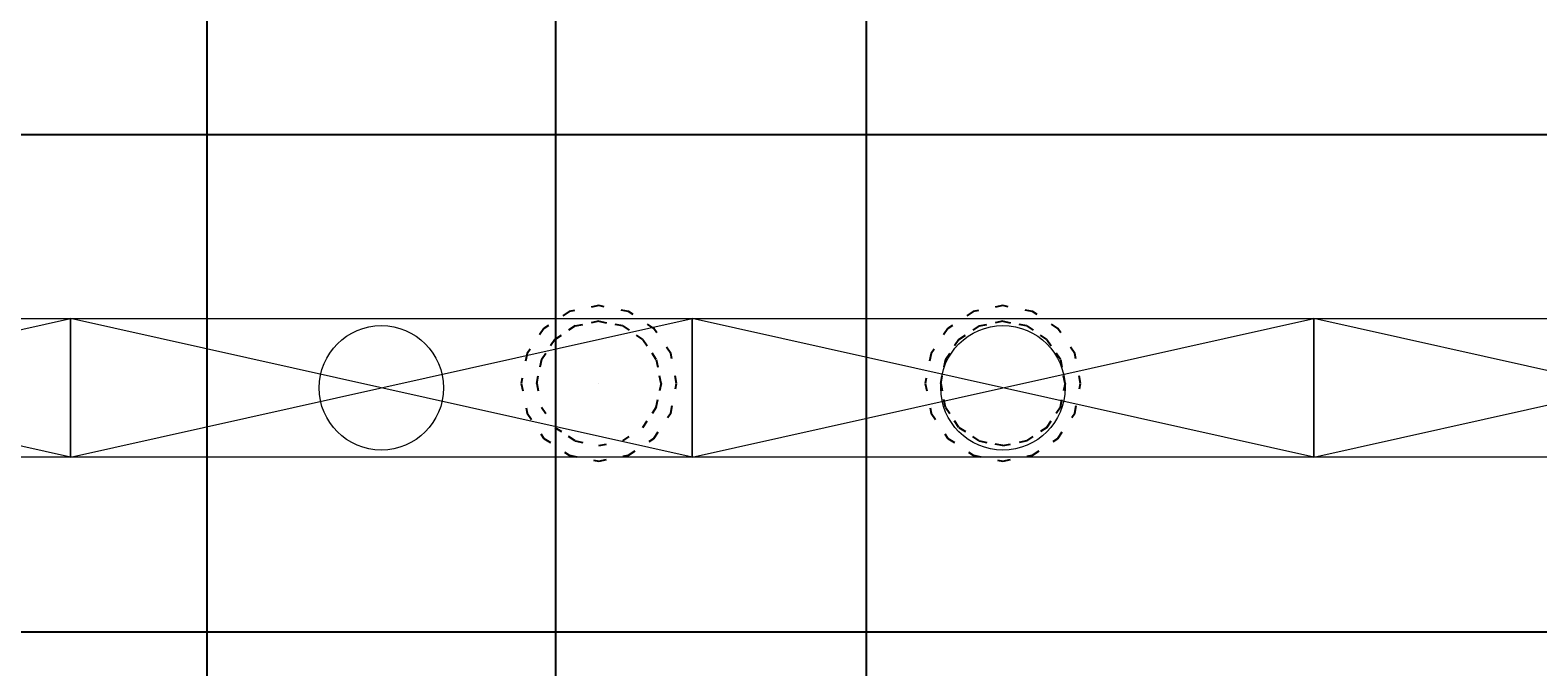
# Model space of a CAD drawing. Header units: centimetres. Extents: x -228435 to 46820, y -89367 to 152985.
# Tile 94 of 256: x -23105 to -20679, y 25547 to 26571. Entities that reach past the tile are written whole.
import ezdxf

# ---------------------------------------------------------------- set-up
doc = ezdxf.new("R2010")
doc.units = ezdxf.units.CM
doc.header["$LTSCALE"] = 50
doc.header["$PDMODE"] = 35
doc.header["$PDSIZE"] = 0.1
for name, pattern in [('CADVENT_HIDDEN', [0.8, 0.25, -0.55]), ('Kondygnacja  -0_5$0$HIDDEN', [9.525, 6.35, -3.175]), ('Kondygnacja  -0_5$0$HIDDEN2', [4.7625, 3.175, -1.5875]), ('Osie rzutów$0$DASHDOT2', [12.7, 6.35, -3.175, 0, -3.175])]:
    doc.linetypes.add(name, pattern=pattern)
doc.layers.get('0').update_dxf_attribs({"color": 8})
doc.layers.get('DEFPOINTS').update_dxf_attribs({"color": 8})
for name, color, linetype in [('01-103-Went PP_poziom-0_5$0$L_Nawiew', 250, 'Continuous'), ('bgde-nawiewEXP', 250, 'Continuous'), ('bgde-nawiewHIDDEN', 250, 'Continuous'), ('Kondygnacja  -0_5$0$ARCH_KONSTR_POWYŻEJ RZUTU', 8, 'Kondygnacja  -0_5$0$HIDDEN'), ('Kondygnacja  -0_5$0$ARCH_KONSTR_POWYŻEJ RZUTU_IST', 8, 'Kondygnacja  -0_5$0$HIDDEN2'), ('Osie rzutów$0$ARCH_INFO_OSIE_IST', 8, 'Osie rzutów$0$DASHDOT2'), ('Osie rzutów$0$ARCH_INFO_OSIE_OPISY_IST', 8, 'Continuous')]:
    doc.layers.add(name, color=color, linetype=linetype)
doc.layers.add('bgde_nawiewnik', color=11, linetype='Continuous', lineweight=5)
doc.layers.add('Kondygnacja  -0_5$0$ARCH_INFO_WYMIARY', color=8, linetype='Continuous', lineweight=9)
doc.styles.add('Kondygnacja  -0_5$0$Romans', font='Romans.shx', dxfattribs={"width": 0.7})
doc.dimstyles.new('Kondygnacja  -0_5$0$Wymiary 1-100', dxfattribs={"dimtxt": 12, "dimasz": 10, "dimexe": 5, "dimexo": 0, "dimgap": 4, "dimtad": 1, "dimrnd": 0.5, "dimzin": 12, "dimdsep": 46, "dimtxsty": 'Kondygnacja  -0_5$0$Romans', "dimblk": 'Kondygnacja  -0_5$0$_Oblique', "dimcen": 10, "dimdle": 10, "dimclrt": 55, "dimazin": 0, "dimtfac": 1, "dimtmove": 1, "dimatfit": 3, "dimfxl": 8, "dimfxlon": 1, "dimtolj": 1, "dimtzin": 0, "dimarcsym": 0})

# ---------------------------------------------------------------- blocks, each defined once
blk = doc.blocks.new('Osie rzutów')
at = {"layer": 'Osie rzutów$0$ARCH_INFO_OSIE_IST', "ltscale": 10}
blk.add_line((9860, 12510), (9860, 4623.26), dxfattribs=at)
blk = doc.blocks.new('Kondygnacja  -0_5$0$konstrukcja istniejąca -0.5')
at = {"layer": 'Kondygnacja  -0_5$0$ARCH_KONSTR_POWYŻEJ RZUTU_IST', "ltscale": 10}
for points in [[(9832, 6225), (9832, 7375)], [(9888, 7375), (9888, 6225)], [(9938, 7375), (9938, 6225)]]:
    blk.add_lwpolyline(points, dxfattribs=at)
blk = doc.blocks.new('Kondygnacja  -0_5$0$_Oblique')
at = {"color": 0, "linetype": 'ByBlock', "lineweight": -2}
blk.add_line((-0.5, -0.5), (0.5, 0.5), dxfattribs=at)
blk = doc.blocks.new('*D212')
at = {"layer": 'DEFPOINTS', "color": 0}
for p in [(-30586.3, 81900), (-30681.1, 12489.5), (9064, 12489.5)]:
    blk.add_point(p, dxfattribs=at)
at = {"layer": 'Kondygnacja  -0_5$0$ARCH_INFO_WYMIARY', "color": 0, "lineweight": -2}
for p, q in [((-30673.1, 81900), (-30686.1, 81900)), ((-30681.1, 81910), (-30681.1, 12479.5)), ((-30673.1, 12489.5), (-30686.1, 12489.5))]:
    blk.add_line(p, q, dxfattribs=at)
at = {"layer": 'Kondygnacja  -0_5$0$ARCH_INFO_WYMIARY', "color": 0, "lineweight": -2, "xscale": 10, "yscale": 10, "zscale": 10}
for p, rotation in [((-30681.1, 81900), 90), ((-30681.1, 12489.5), 270)]:
    blk.add_blockref('Kondygnacja  -0_5$0$_Oblique', p, dxfattribs=dict(at, rotation=rotation))
at = {"layer": 'Kondygnacja  -0_5$0$ARCH_INFO_WYMIARY', "color": 55, "insert": (-30691.1, 47194.8), "char_height": 12, "attachment_point": 5, "rotation": 90, "style": 'Kondygnacja  -0_5$0$Romans'}
blk.add_mtext('\\A1;69410.5', dxfattribs=at)
blk = doc.blocks.new('A$C066D7839')
at = {"layer": 'bgde_nawiewnik'}
for p, q in [((-50, -11.15), (-50, 11.15)), ((-50, 11.15), (50, 11.15)), ((-50, -11.15), (50, 11.15)), ((50, -11.15), (-50, 11.15)), ((50, 11.15), (50, -11.15)), ((50, -11.15), (-50, -11.15))]:
    blk.add_line(p, q, dxfattribs=at)
blk.add_circle((0, 0), 10, dxfattribs=at)

msp = doc.modelspace()

# ---------------------------------------------------------------- linework, layer by layer
at = {"layer": 'bgde-nawiewEXP', "linetype": 'Continuous'}
msp.add_lwpolyline([(-40588.801, 26403.234), (10635.702, 26403.234), (10635.702, 25603.234), (-40588.801, 25603.234)], dxfattribs=at)
at = {"layer": 'bgde-nawiewHIDDEN', "linetype": 'CADVENT_HIDDEN'}
for points in [[(-22315.003, 26003.234), (-22305.488, 25955.399), (-22278.391, 25914.846), (-22237.838, 25887.749), (-22190.003, 25878.234), (-22142.167, 25887.749), (-22101.614, 25914.846), (-22074.518, 25955.399), (-22065.003, 26003.234), (-22074.518, 26051.069), (-22101.614, 26091.622), (-22142.167, 26118.719), (-22190.003, 26128.234), (-22237.838, 26118.719), (-22278.391, 26091.622), (-22305.488, 26051.069)], [(-22315.003, 26003.234), (-22305.488, 25955.399), (-22278.391, 25914.846), (-22237.838, 25887.749), (-22190.003, 25878.234), (-22142.167, 25887.749), (-22101.614, 25914.846), (-22074.518, 25955.399), (-22065.003, 26003.234), (-22074.518, 26051.069), (-22101.614, 26091.622), (-22142.167, 26118.719), (-22190.003, 26128.234), (-22237.838, 26118.719), (-22278.391, 26091.622), (-22305.488, 26051.069)], [(-21665.003, 26003.234), (-21655.488, 25955.399), (-21628.391, 25914.846), (-21587.838, 25887.749), (-21540.003, 25878.234), (-21492.167, 25887.749), (-21451.614, 25914.846), (-21424.518, 25955.399), (-21415.003, 26003.234), (-21424.518, 26051.069), (-21451.614, 26091.622), (-21492.167, 26118.719), (-21540.003, 26128.234), (-21587.838, 26118.719), (-21628.391, 26091.622), (-21655.488, 26051.069)], [(-21665.003, 26003.234), (-21655.488, 25955.399), (-21628.391, 25914.846), (-21587.838, 25887.749), (-21540.003, 25878.234), (-21492.167, 25887.749), (-21451.614, 25914.846), (-21424.518, 25955.399), (-21415.003, 26003.234), (-21424.518, 26051.069), (-21451.614, 26091.622), (-21492.167, 26118.719), (-21540.003, 26128.234), (-21587.838, 26118.719), (-21628.391, 26091.622), (-21655.488, 26051.069)], [(-22290.003, 26003.234), (-22282.391, 25964.966), (-22260.713, 25932.523), (-22228.271, 25910.846), (-22190.003, 25903.234), (-22151.734, 25910.846), (-22119.292, 25932.523), (-22097.615, 25964.966), (-22090.003, 26003.234), (-22097.615, 26041.502), (-22119.292, 26073.945), (-22151.734, 26095.622), (-22190.003, 26103.234), (-22228.271, 26095.622), (-22260.713, 26073.945), (-22282.391, 26041.502)], [(-21640.003, 26003.234), (-21632.391, 25964.966), (-21610.713, 25932.523), (-21578.271, 25910.846), (-21540.003, 25903.234), (-21501.734, 25910.846), (-21469.292, 25932.523), (-21447.615, 25964.966), (-21440.003, 26003.234), (-21447.615, 26041.502), (-21469.292, 26073.945), (-21501.734, 26095.622), (-21540.003, 26103.234), (-21578.271, 26095.622), (-21610.713, 26073.945), (-21632.391, 26041.502)], [(-21640.003, 26003.234), (-21632.391, 26041.502), (-21610.713, 26073.945), (-21578.271, 26095.622), (-21540.003, 26103.234), (-21501.734, 26095.622), (-21469.292, 26073.945), (-21447.615, 26041.502), (-21440.003, 26003.234), (-21447.615, 25964.966), (-21469.292, 25932.523), (-21501.734, 25910.846), (-21540.003, 25903.234), (-21578.271, 25910.846), (-21610.713, 25932.523), (-21632.391, 25964.966)]]:
    msp.add_lwpolyline(points, close=True, dxfattribs=at)
for points in [[(-22228.271, 26095.622), (-22190.003, 26103.234), (-22151.734, 26095.622), (-22119.292, 26073.945), (-22097.615, 26041.502)], [(-22290.003, 26003.234), (-22282.391, 26041.502), (-22260.713, 26073.945), (-22228.271, 26095.622)], [(-22228.271, 26095.622), (-22260.713, 26073.945)], [(-22097.615, 26041.502), (-22119.292, 26073.945)], [(-22097.615, 26041.502), (-22090.003, 26003.234), (-22097.615, 25964.966), (-22119.292, 25932.523)], [(-22290.003, 26003.234), (-22282.391, 25964.966), (-22260.713, 25932.523), (-22228.271, 25910.846)], [(-22228.271, 25910.846), (-22190.003, 25903.234), (-22151.734, 25910.846), (-22119.292, 25932.523), (-22097.615, 25964.966)], [(-22228.271, 25910.846), (-22260.713, 25932.523)]]:
    msp.add_lwpolyline(points, dxfattribs=at)
at = {"layer": 'bgde-nawiewHIDDEN'}
for points in [[(-22190.003, 26003.234), (-22190.003, 26003.234)], [(-21540.003, 26003.234), (-21540.003, 26003.234)]]:
    msp.add_lwpolyline(points, dxfattribs=at)

# ---------------------------------------------------------------- block references
at = {"layer": '01-103-Went PP_poziom-0_5$0$L_Nawiew', "xscale": 10, "yscale": 10, "zscale": 10}
for p in [(-23540, 25996.041, -1152.817), (-22540, 25996.041, -1152.817), (-21540, 25996.041, -1152.817), (-20540, 25996.041, 1920)]:
    msp.add_blockref('A$C066D7839', p, dxfattribs=at)
at = {"layer": 'Kondygnacja  -0_5$0$ARCH_KONSTR_POWYŻEJ RZUTU', "xscale": 10, "yscale": 10, "zscale": 10}
msp.add_blockref('Kondygnacja  -0_5$0$konstrukcja istniejąca -0.5', (-121140, -45000), dxfattribs=at)
at = {"layer": 'Osie rzutów$0$ARCH_INFO_OSIE_OPISY_IST', "xscale": 10, "yscale": 10, "zscale": 10}
msp.add_blockref('Osie rzutów', (-121140, -45000), dxfattribs=at)

# ---------------------------------------------------------------- dimensions: what is measured, and where the dimension line sits
at = {"layer": 'Kondygnacja  -0_5$0$ARCH_INFO_WYMIARY'}
dim = msp.add_linear_dim(base=(-30681.114, 12489.5), p1=(-30586.301, 81900), p2=(9064, 12489.5), angle=90, dimstyle='Kondygnacja  -0_5$0$Wymiary 1-100', dxfattribs=at)
dim.commit()
dim.dimension.update_dxf_attribs({"geometry": '*D212', "text_midpoint": (-30691.114, 47194.75)})

doc.saveas('drawing.dxf')
